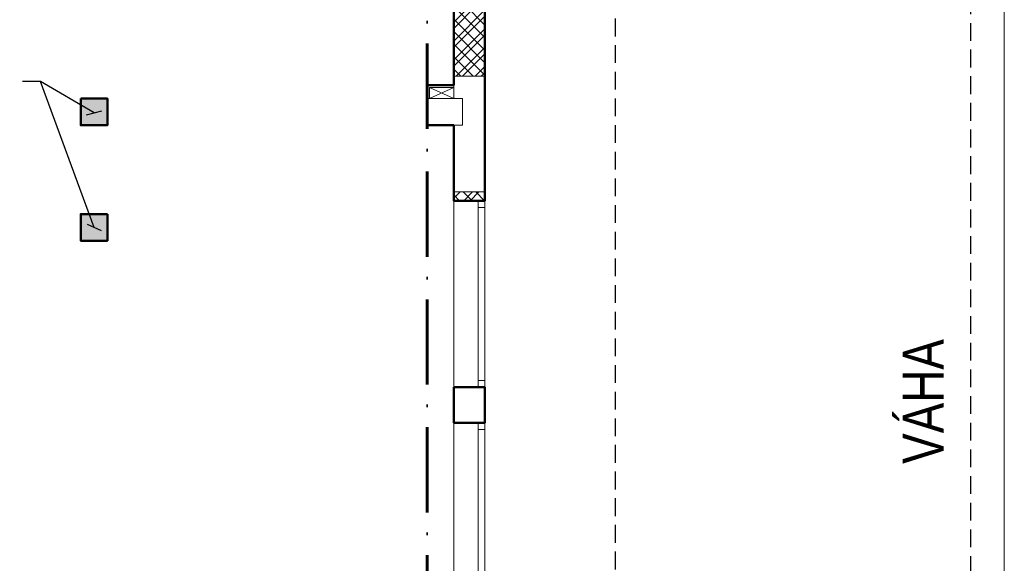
# Model space of a CAD drawing. Header units: millimetres. Extents: x 26913 to 235728, y -32666 to 132716.
# Tile 20 of 26: x 119616 to 130704, y 62410 to 68529. Entities that reach past the tile are written whole.
import ezdxf

# ---------------------------------------------------------------- set-up
doc = ezdxf.new("R2010")
doc.units = ezdxf.units.MM
doc.header["$LTSCALE"] = 400
doc.linetypes.add('ACAD_ISO10W100', pattern=[18, 12, -3, 0, -3])
doc.linetypes.add('DASHED', pattern=[0.75, 0.5, -0.25])
for name, color, linetype, lineweight in [('N_tenká', 7, 'Continuous', 18), ('N_tlustá', 7, 'Continuous', 50), ('N_výplně otvorů', 7, 'Continuous', 18), ('N_šrafy', 7, 'Continuous', 13), ('PBS - hranice úseků', 1, 'ACAD_ISO10W100', 60), ('PBS - požární odolnost', 1, 'Continuous', 30), ('S_tenká', 7, 'Continuous', 18), ('S_tlustá', 7, 'Continuous', 50), ('TEXT', 7, 'Continuous', 18)]:
    doc.layers.add(name, color=color, linetype=linetype, lineweight=lineweight)
doc.layers.add('taf carkovana', color=7, linetype='DASHED')
doc.layers.add('X_pomocná', color=7, linetype='Continuous', lineweight=70, plot=False)
doc.styles.add('ARIAL', font='arial.ttf')
doc.styles.get("Standard").update_dxf_attribs({"font": 'ARIALN.TTF'})
doc.dimstyles.new('pozice-dveře', dxfattribs={"dimscale": 0, "dimtxt": 0.15, "dimasz": 125, "dimexe": 0.2, "dimexo": 0, "dimgap": 0.05, "dimtad": 1, "dimjust": 1, "dimdec": 0, "dimrnd": 5, "dimzin": 0, "dimdsep": 46, "dimtxsty": 'Standard', "dimblk": 'OBLIQUE', "dimcen": 0, "dimse1": 1, "dimse2": 1, "dimclrd": 256, "dimclre": 4, "dimclrt": 256, "dimadec": 0, "dimazin": 0, "dimtfac": 1, "dimtdec": 0, "dimtmove": 0, "dimatfit": 1, "dimldrblk": 'OBLIQUE', "dimfxl": 1, "dimtvp": 1, "dimtolj": 1, "dimtzin": 0, "dimlwd": 25, "dimarcsym": 0})

# ---------------------------------------------------------------- blocks, each defined once
blk = doc.blocks.new('*U43')
at = {"color": 0}
for p, q in [((0, 75), (2100, 75)), ((0, 75), (0, 0)), ((0, 0), (2100, 0)), ((75, 75), (75, 0)), ((2025, 0), (2025, 75)), ((2100, 0), (2100, 75))]:
    blk.add_line(p, q, dxfattribs=at)
blk = doc.blocks.new('_Oblique')
at = {"color": 0, "linetype": 'ByBlock', "lineweight": -2}
blk.add_line((-0.5, -0.5), (0.5, 0.5), dxfattribs=at)

msp = doc.modelspace()

# ---------------------------------------------------------------- hatches: boundary and pattern name
at = {"layer": 'N_tenká'}
h = msp.add_hatch(dxfattribs=at)
h.set_pattern_fill('ZELEZOBETON', scale=50)
h.set_pattern_definition([(45, (0, 0), (-176.7767, 176.7767), []), (45, (70.7, 0), (-176.7767, 176.7767), []), (45, (212.13, 0), (-106.066, 247.48737), [100, -50, 0, -50])])
h.paths.add_polyline_path([(122904, 74342), (122654, 74342), (122654, 71442), (124504, 71442), (124504, 71692), (122904, 71692), (122904, 73092), (124504, 73092), (124504, 73142), (124204, 73142), (124204, 73342), (122904, 73342)])
h.paths.add_polyline_path([(120604, 67642), (120304, 67642), (120304, 67342), (120604, 67342)])
h.paths.add_polyline_path([(120604, 66342), (120304, 66342), (120304, 66042), (120604, 66042)])
h.paths.add_polyline_path([(120604, 61642), (120304, 61642), (120304, 61342), (120604, 61342)])
h.paths.add_polyline_path([(120604, 55642), (120304, 55642), (120304, 55442), (120604, 55442)])
h.paths.add_polyline_path([(120604, 73192), (120304, 73192), (120304, 72892), (120604, 72892)])
at = {"layer": 'N_šrafy'}
h = msp.add_hatch(dxfattribs=at)
h.set_pattern_fill('ZDIVO-STR_PEV', scale=50)
h.set_pattern_definition([(45, (0, 0), (-106.06602, 106.06602), []), (45, (70.71, 0), (-106.06602, 106.06602), []), (135, (0, 0), (-70.71068, -70.71068), [])])
h.paths.add_polyline_path([(117404, 55342), (116404, 55342), (116404, 55092), (116504, 55092), (116604, 55092), (117404, 55092)])
h.paths.add_polyline_path([(124854, 68692), (124504, 68692), (124504, 67892), (124854, 67892)])
h.paths.add_polyline_path([(124854, 66592), (124504, 66592), (124504, 66492), (124854, 66492)])
h.paths.add_polyline_path([(124854, 56492), (124779, 56492), (124504, 56492), (124504, 56392), (124854, 56392)])
h.paths.add_polyline_path([(124854, 72942), (124504, 72942), (124504, 72782), (124854, 72782)])
h.paths.add_polyline_path([(112754, 72892), (112754, 73142), (112604, 73142), (112204, 73142), (112204, 72892)])
h.paths.add_polyline_path([(115404, 76642), (115404, 76242), (116554, 76242), (116554, 76642)])
h.paths.add_polyline_path([(112204, 75992), (111904, 75992), (111904, 74992), (112204, 74992)])
h.paths.add_polyline_path([(120004, 76642), (120004, 76242), (121454, 76242), (121454, 76642)])

# ---------------------------------------------------------------- linework, layer by layer
at = {"layer": 'N_tenká', "color": 7}
for points in [[(124229, 67642), (124229, 67767), (124504, 67767)], [(124229, 67642), (124504, 67767)], [(124229, 67767), (124504, 67642)]]:
    msp.add_lwpolyline(points, dxfattribs=at)
at = {"layer": 'N_tlustá', "color": 7}
for points in [[(124504, 67892), (124504, 68692), (124854, 68692), (124854, 67892)], [(124204, 67642), (124204, 67792), (124504, 67792)], [(124504, 66592), (124504, 66492), (124854, 66492), (124854, 66592)]]:
    msp.add_lwpolyline(points, dxfattribs=at)
for points in [[(120304, 67642), (120604, 67642), (120604, 67342), (120304, 67342)], [(120604, 66342), (120304, 66342), (120304, 66042), (120604, 66042)]]:
    msp.add_lwpolyline(points, close=True, dxfattribs=at)
at = {"layer": 'N_výplně otvorů', "color": 7}
for points in [[(124504, 66492), (124504, 64392)], [(124504, 63992), (124504, 61892)]]:
    msp.add_lwpolyline(points, dxfattribs=at)
at = {"layer": 'PBS - hranice úseků', "ltscale": 0.2}
msp.add_lwpolyline([(124204, 71142), (124204, 54792), (124254, 54792), (124254, 47392), (119504, 47392), (119504, 52972), (116904, 52972), (116904, 55642), (112904, 55642), (112904, 55942), (112504, 55942), (112504, 75842), (113154, 75842), (113154, 75942), (117954, 75942), (117954, 75692), (118129, 75692), (118129, 72592), (120904, 72592), (120904, 73792), (122354, 73792), (122354, 72793), (122354, 71142)], close=True, dxfattribs=at)
at = {"layer": 'S_tenká', "color": 7}
for p, q in [((124854, 67892), (124504, 67892)), ((124204, 67642), (124604, 67642)), ((124604, 67642), (124604, 67342)), ((124604, 67342), (124504, 67342)), ((124504, 66592), (124854, 66592))]:
    msp.add_line(p, q, dxfattribs=at)
msp.add_lwpolyline([(124504, 67792), (124504, 67642)], dxfattribs=at)
at = {"layer": 'S_tlustá', "color": 7}
for p, q in [((124504, 67892), (124504, 67792)), ((124854, 66592), (124854, 67892)), ((124204, 67642), (124204, 67342)), ((124204, 67342), (124504, 67342)), ((124504, 67342), (124504, 67242)), ((124504, 67242), (124504, 66592))]:
    msp.add_line(p, q, dxfattribs=at)
msp.add_lwpolyline([(124504, 64392), (124854, 64392), (124854, 63992), (124504, 63992)], close=True, dxfattribs=at)
at = {"layer": 'taf carkovana', "color": 7}
msp.add_lwpolyline([(126324, 74492), (130324, 74492), (130324, 54242), (126324, 54242)], close=True, dxfattribs=at)
at = {"layer": 'X_pomocná', "color": 7, "lineweight": 18}
msp.add_lwpolyline([(130704, 78642), (109904, 78642), (109904, 44667), (130704, 44667)], close=True, dxfattribs=at)

# ---------------------------------------------------------------- block references
at = {"layer": 'N_výplně otvorů', "color": 7, "xscale": -1, "rotation": 90}
for p in [(124854, 66492), (124854, 63992)]:
    msp.add_blockref('*U43', p, dxfattribs=at)

# ---------------------------------------------------------------- texts
at = {"layer": 'TEXT', "color": 7, "ltscale": 5, "style": 'ARIAL', "width": 0.8}
msp.add_text('VÁHA', height=461.3, rotation=90, dxfattribs=at).set_placement((130022, 63530))

# ---------------------------------------------------------------- leaders
at = {"layer": 'PBS - požární odolnost', "linetype": 'Continuous'}
for points in [[(120454, 67481), (119850, 67835), (119646, 67835)], [(120454, 66192), (119850, 67835), (119646, 67835)]]:
    msp.add_leader(points, dimstyle='pozice-dveře', override={"dimscale": 1, "dimtad": 0}, dxfattribs=at)

doc.saveas('drawing.dxf')
